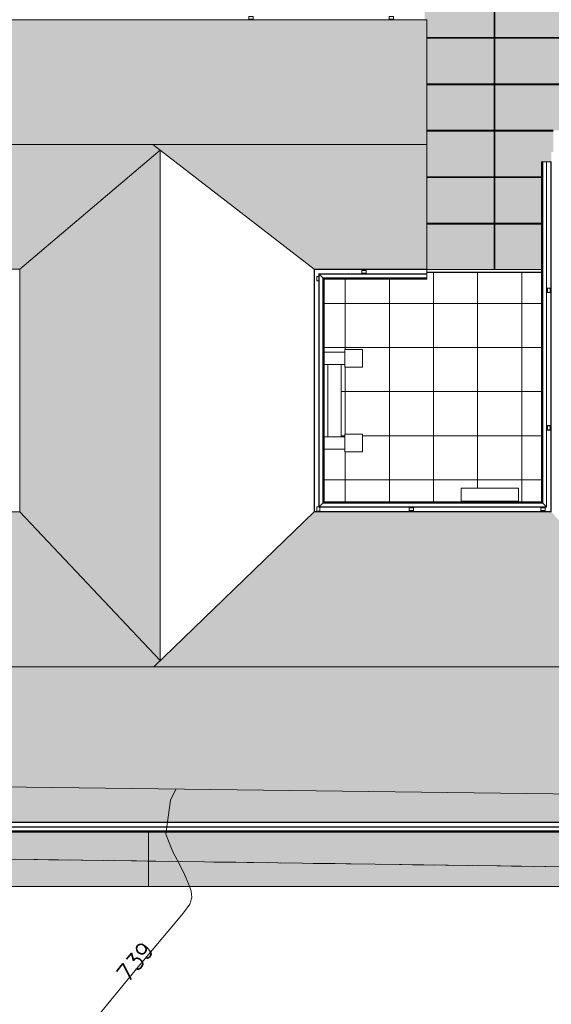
# Model space of a CAD drawing. Header units: millimetres. Extents: x -126299 to 152398, y -145950 to 133061.
# Tile 4 of 12: x -19147 to -7100, y -22761 to -433. Entities that reach past the tile are written whole.
import ezdxf

# ---------------------------------------------------------------- set-up
doc = ezdxf.new("R2010")
doc.units = ezdxf.units.MM
doc.linetypes.add('_Tracejado pequeno', pattern=[2.25, 1.5, -0.75])
doc.linetypes.add('IMPORT-HIDDENX2 _2_', pattern=[750, 500, -250])
for name, color, linetype, lineweight in [('A-FLOR', 192, 'Continuous', 9), ('A-FLOR-PATT', 8, 'Continuous', 9), ('A-GENM', 13, 'Continuous', 9), ('A-GLAZ-CURT', 52, 'Continuous', 9), ('A-GLAZ-CWMG', 51, 'Continuous', 9), ('A-ROOF', 132, 'Continuous', 9), ('A-ROOF-OTLN', 132, 'Continuous', 9), ('A-ROOF-PATT', 132, 'Continuous', 9), ('CALÇADA', 1, 'Continuous', 9), ('CN-1', 252, 'Continuous', 9), ('EDIF', 3, 'Continuous', 9), ('entorno_dwg', 8, 'Continuous', 9), ('GUIA', 1, 'IMPORT-HIDDENX2 _2_', 9), ('S-STRS', 31, 'Continuous', 9)]:
    doc.layers.add(name, color=color, linetype=linetype, lineweight=lineweight)
doc.styles.add('simplex', font='simplex_.ttf', dxfattribs={"height": 375})

# ---------------------------------------------------------------- blocks, each defined once
blk = doc.blocks.new('Generic Models 2 - Generic Models 2-3017803-IMPLANTAÇÃO')
at = {"layer": 'A-GENM'}
for p, q in [((-12250, -7973), (-11781, -7973)), ((-11781, -7913), (-11381, -7913)), ((-11381, -7914), (-11781, -7914)), ((-11781, -7914), (-11781, -8313)), ((-11381, -7913), (-11381, -8313)), ((-11381, -8313), (-11381, -7914)), ((-11781, -8253), (-12250, -8253)), ((-11781, -8313), (-11381, -8313)), ((-12250, -9894), (-11781, -9894)), ((-11381, -9833), (-11781, -9833)), ((-11781, -9833), (-11781, -10233)), ((-11381, -10233), (-11381, -9833)), ((-11381, -9834), (-11381, -10233)), ((-11781, -10174), (-12250, -10174)), ((-11781, -10233), (-11381, -10233)), ((-11381, -10233), (-11781, -10233))]:
    blk.add_line(p, q, dxfattribs=at)
blk = doc.blocks.new('Rectangular Mullion - 6x12 cm metal-3947380-IMPLANTAÇÃO')
at = {"layer": 'A-GLAZ-CWMG'}
for p, q in [((-8386, -6099), (-7322, -6099)), ((-8386, -6159), (-7322, -6159)), ((-7322, -6164), (-8386, -6164))]:
    blk.add_line(p, q, dxfattribs=at)
blk = doc.blocks.new('System Panel - Vidro 2cm escuro2-4253584-IMPLANTAÇÃO')
at = {"layer": 'A-GLAZ-CURT'}
blk.add_hatch(color=256, dxfattribs=at).paths.add_polyline_path([(-6806, 1273), (-6806, 2307), (-8376, 2307), (-8376, 1273), (-7486, 1273)], flags=0)
blk.add_line((-6806, 2307), (-8376, 2307), dxfattribs=at)
blk = doc.blocks.new('System Panel - Vidro 2cm escuro2-V1-IMPLANTAÇÃO')
at = {"layer": 'A-GLAZ-CURT'}
blk.add_hatch(color=256, dxfattribs=at).paths.add_polyline_path([(-9919, -1887), (-8396, -1887), (-8396, -854), (-9919, -854), (-9919, -1002)], flags=0)
blk.add_line((-8396, -854), (-9919, -854), dxfattribs=at)
blk = doc.blocks.new('System Panel - Vidro 2cm escuro2-V2-IMPLANTAÇÃO')
at = {"layer": 'A-GLAZ-CURT'}
blk.add_hatch(color=256, dxfattribs=at).paths.add_polyline_path([(-8376, -3994), (-7322, -3994), (-7322, -3655), (-7102, -3656), (-7100, -3655), (-7100, -3652), (-7100, -3436), (-7055, -3436), (-7055, -2960), (-8376, -2960)], flags=0)
blk.add_line((-7055, -2960), (-8376, -2960), dxfattribs=at)
blk = doc.blocks.new('System Panel - Vidro 2cm escuro2-V3-IMPLANTAÇÃO')
at = {"layer": 'A-GLAZ-CURT'}
h = blk.add_hatch(color=256, dxfattribs=at)
h.paths.add_polyline_path([(-8376, -5047), (-7322, -5047), (-7322, -4014), (-8376, -4014)], flags=0)
h.paths.add_polyline_path([(-7102, -5047), (-7100, -5047), (-7102, -4187)], flags=0)
blk.add_line((-7322, -4014), (-8376, -4014), dxfattribs=at)
blk = doc.blocks.new('Rectangular Mullion - 6x12 cm metal-3947385-IMPLANTAÇÃO')
at = {"layer": 'A-GLAZ-CWMG'}
for p, q in [((-9919, -6099), (-8386, -6099)), ((-9919, -6159), (-8386, -6159)), ((-8386, -6164), (-9919, -6164))]:
    blk.add_line(p, q, dxfattribs=at)
blk = doc.blocks.new('Rectangular Mullion - 2x5 cm metal-3947375-IMPLANTAÇÃO')
at = {"layer": 'A-GLAZ-CWMG'}
for p, q in [((-8386, 1273), (-6806, 1273)), ((-8386, 1253), (-6806, 1253))]:
    blk.add_line(p, q, dxfattribs=at)
blk = doc.blocks.new('Rectangular Mullion - 2x5 cm metal-V6-IMPLANTAÇÃO')
at = {"layer": 'A-GLAZ-CWMG'}
for p, q in [((-9919, -833), (-8386, -833)), ((-9919, -853), (-8386, -853))]:
    blk.add_line(p, q, dxfattribs=at)
blk = doc.blocks.new('Rectangular Mullion - 2x5 cm metal-V7-IMPLANTAÇÃO')
at = {"layer": 'A-GLAZ-CWMG'}
for p, q in [((-8386, -2940), (-7055, -2940)), ((-8386, -2960), (-7055, -2960))]:
    blk.add_line(p, q, dxfattribs=at)
blk = doc.blocks.new('Rectangular Mullion - 2x5 cm metal-V8-IMPLANTAÇÃO')
at = {"layer": 'A-GLAZ-CWMG'}
for p, q in [((-8386, -3994), (-7322, -3994)), ((-8386, -4014), (-7322, -4014))]:
    blk.add_line(p, q, dxfattribs=at)
blk = doc.blocks.new('Rectangular Mullion - 2x5 cm metal-4019198-IMPLANTAÇÃO')
at = {"layer": 'A-GLAZ-CWMG'}
for p, q in [((-8396, -5067), (-8376, -5067)), ((-8396, -5067), (-8396, -6099)), ((-8376, -5067), (-8376, -6099))]:
    blk.add_line(p, q, dxfattribs=at)
blk = doc.blocks.new('Rectangular Mullion - 2x5 cm metal-V9-IMPLANTAÇÃO')
at = {"layer": 'A-GLAZ-CWMG'}
for p, q in [((-8396, 2307), (-8376, 2307)), ((-8396, 2307), (-8396, 1273)), ((-8376, 2307), (-8376, 1273)), ((-8376, 1273), (-8396, 1273))]:
    blk.add_line(p, q, dxfattribs=at)
blk = doc.blocks.new('Generic Models 1 - Generic Models 24-4258923-IMPLANTAÇÃO')
at = {"layer": 'A-GENM'}
for p, q in [((-20357, -359), (-20457, -359)), ((-20457, -359), (-20457, -424)), ((-20457, -424), (-20357, -424)), ((-20455, -361), (-20359, -361)), ((-20455, -422), (-20455, -361)), ((-20359, -422), (-20455, -422)), ((-20359, -361), (-20359, -422)), ((-20357, -424), (-20357, -359)), ((-13857, -359), (-13957, -359)), ((-13957, -359), (-13957, -424)), ((-13957, -424), (-13857, -424)), ((-13955, -361), (-13859, -361)), ((-13955, -422), (-13955, -361)), ((-13859, -422), (-13955, -422)), ((-13859, -361), (-13859, -422)), ((-13857, -424), (-13857, -359)), ((-10677, -359), (-10777, -359)), ((-10777, -359), (-10777, -424)), ((-10777, -424), (-10677, -424)), ((-10775, -361), (-10679, -361)), ((-10775, -422), (-10775, -361)), ((-10679, -422), (-10775, -422)), ((-10679, -361), (-10679, -422)), ((-10677, -424), (-10677, -359)), ((-11297, -6117), (-11397, -6117)), ((-11397, -6117), (-11397, -6182)), ((-11397, -6182), (-11297, -6182)), ((-11395, -6180), (-11395, -6119)), ((-11395, -6119), (-11299, -6119)), ((-11299, -6180), (-11395, -6180)), ((-11299, -6119), (-11299, -6180)), ((-11297, -6182), (-11297, -6117)), ((-12366, -6258), (-12412, -6258)), ((-12412, -6258), (-12412, -6358)), ((-12412, -6358), (-12366, -6358)), ((-12410, -6356), (-12410, -6260)), ((-12410, -6260), (-12366, -6260)), ((-12366, -6356), (-12410, -6356)), ((-7190, -6518), (-7190, -6618)), ((-7125, -6518), (-7190, -6518)), ((-7190, -6618), (-7125, -6618)), ((-7188, -6520), (-7127, -6520)), ((-7188, -6616), (-7188, -6520)), ((-7127, -6616), (-7188, -6616)), ((-7127, -6520), (-7127, -6616)), ((-7125, -6618), (-7125, -6518)), ((-7190, -9638), (-7190, -9738)), ((-7125, -9638), (-7190, -9638)), ((-7190, -9738), (-7125, -9738)), ((-7188, -9640), (-7127, -9640)), ((-7188, -9736), (-7188, -9640)), ((-7127, -9736), (-7188, -9736)), ((-7127, -9640), (-7127, -9736)), ((-7125, -9738), (-7125, -9638)), ((-12366, -11478), (-12412, -11478)), ((-12412, -11478), (-12412, -11578)), ((-12412, -11578), (-12347, -11578)), ((-12410, -11576), (-12410, -11480)), ((-12410, -11480), (-12366, -11480)), ((-12349, -11576), (-12410, -11576)), ((-12349, -11484), (-12349, -11576)), ((-12347, -11578), (-12347, -11484)), ((-10221, -11502), (-10321, -11502)), ((-10321, -11502), (-10321, -11567)), ((-10321, -11567), (-10221, -11567)), ((-10319, -11565), (-10319, -11504)), ((-10319, -11504), (-10223, -11504)), ((-10223, -11565), (-10319, -11565)), ((-10223, -11504), (-10223, -11565)), ((-10221, -11567), (-10221, -11502)), ((-7236, -11502), (-7336, -11502)), ((-7336, -11502), (-7336, -11567)), ((-7336, -11567), (-7236, -11567)), ((-7334, -11565), (-7334, -11504)), ((-7334, -11504), (-7238, -11504)), ((-7238, -11565), (-7334, -11565)), ((-7238, -11504), (-7238, -11565)), ((-7236, -11567), (-7236, -11502))]:
    blk.add_line(p, q, dxfattribs=at)
blk = doc.blocks.new('Embasamento - Embasamento-4325691-IMPLANTAÇÃO')
at = {"layer": 'A-GENM'}
for p, q in [((-22066, -433), (-22066, -6178)), ((-20457, -433), (-22066, -433)), ((-13957, -433), (-20357, -433)), ((-10777, -433), (-13857, -433)), ((-10051, -433), (-10677, -433)), ((-22016, -483), (-22016, -6128)), ((-21981, -483), (-22016, -483)), ((-22066, -6178), (-21981, -6178)), ((-22016, -6128), (-21981, -6128))]:
    blk.add_line(p, q, dxfattribs=at)
blk = doc.blocks.new('entorno_dwg-3961954-IMPLANTAÇÃO')
at = {"layer": 'CALÇADA', "color": 8, "flags": 128}
blk.add_lwpolyline([(1862, -19633), (-20612, 6945), (-14486, 12224), (-5412, 19961)], dxfattribs=at)
at = {"layer": 'CN-1', "color": 8, "flags": 128}
blk.add_lwpolyline([(-14372, -6192), (-12690, -6136), (-11635, -6119), (-11096, -6114), (-10851, -6091), (-10708, -6024), (-10608, -5913), (-10522, -5763), (-10429, -5573), (-10325, -5332), (-10210, -5023), (-10012, -4639), (-9359, -4212), (-9093, -4139)], dxfattribs=at)
at = {"layer": 'EDIF', "color": 8, "flags": 128}
blk.add_lwpolyline([(-5073, 18919), (-1469, 14114), (-1851, 13781), (-303, 12005), (79, 12338), (7919, 3342), (8680, 3395), (13969, -2771), (11461, -4923), (14543, -8520), (2999, -18411), (-18621, 7108)], close=True, dxfattribs=at)
at = {"layer": 'GUIA', "color": 8, "flags": 128}
blk.add_lwpolyline([(9672, -51511), (2143, -44951), (-2865, -40730), (-6569, -38300), (-10650, -37077), (-14016, -36728), (-17765, -36922), (-14468, -31205), (-12767, -32303), (-7161, -34727), (-5626, -35026), (-5545, -33394), (-11044, -27938), (-30082, -6202), (-23691, -262), (-22261, 3173), (-27613, 10302), (-25621, 13947), (-18327, 20317), (-12846, 23324), (-7663, 22779), (-5412, 19961), (-20612, 6945), (1862, -19633)], dxfattribs=at)
at = {"layer": 'CN-1', "color": 2, "insert": (-13139, -5838), "char_height": 375, "width": 1261.05, "attachment_point": 1, "rotation": 1.876, "line_spacing_factor": 1.125731, "style": 'simplex'}
blk.add_mtext('739', dxfattribs=at)

msp = doc.modelspace()

# ---------------------------------------------------------------- hatches: boundary and pattern name
at = {"layer": 'A-FLOR-PATT'}
h = msp.add_hatch(dxfattribs=at)
h.set_pattern_fill('FP_10', color=256, style=0, pattern_type=2)
h.set_pattern_definition([(270, (-19145.8, -8868.5), (999.85, 6e-14), []), (0, (-19145.8, -8868.5), (0, 1000), [])])
h.paths.add_polyline_path([(-19148, -11453), (-19146, -11453), (-19148, -11086)], flags=0)
h.paths.add_polyline_path([(-21469, -11368), (-19368, -11368), (-19368, -8492), (-22041, -8492), (-22041, -11368)], flags=0)
h.paths.add_polyline_path([(-19148, -6253), (-19146, -6253), (-19148, -6093), (-19148, -6095), (-19148, -6199)], flags=0)
h.paths.add_polyline_path([(-22016, -6191), (-21981, -6191), (-21981, -6178), (-22041, -6178), (-22041, -6191)], flags=0)
h = msp.add_hatch(dxfattribs=at)
h.set_pattern_fill('FP_8', color=256, style=0, pattern_type=2)
h.set_pattern_definition([(180, (-9769.8, -11868.5), (-1e-13, -1000), []), (270, (-9769.8, -11868.5), (1000, 6e-14), [])])
h.paths.add_polyline_path([(-10321, -11590), (-10321, -11588), (-12471, -11588), (-12471, -11590), (-10982, -11590)], flags=0)
h.paths.add_polyline_path([(-7107, -11590), (-7100, -11588), (-7102, -11588), (-7143, -11590)], flags=0)
h.paths.add_polyline_path([(-9140, -11590), (-9140, -11588), (-9817, -11590)], flags=0)
h.paths.add_polyline_path([(-12472, -11478), (-12471, -11478), (-12472, -11086)], flags=0)
h.paths.add_polyline_path([(-12243, -11368), (-9140, -11368), (-9140, -11053), (-7840, -11053), (-7840, -11368), (-7322, -11368), (-7322, -6164), (-9919, -6164), (-9919, -6316), (-12250, -6316), (-12250, -7973), (-11781, -7973), (-11781, -7913), (-11381, -7913), (-11381, -8313), (-11781, -8313), (-11781, -8253), (-11861, -8255), (-11861, -9892), (-11781, -9894), (-11781, -9833), (-11381, -9834), (-11381, -10233), (-11781, -10233), (-11781, -10174), (-12250, -10174), (-12250, -11368)], flags=0)
h.paths.add_polyline_path([(-7102, -9638), (-7100, -9638), (-7102, -9494)], flags=0)
h.paths.add_polyline_path([(-7102, -6518), (-7100, -6518), (-7102, -6310)], flags=0)
h.paths.add_polyline_path([(-12472, -6258), (-12471, -6258), (-12470, -6095), (-12472, -6095), (-12472, -6199)], flags=0)
h.paths.add_polyline_path([(-9966, -6095), (-9966, -6093), (-10026, -6095)], flags=0)
h = msp.add_hatch(color=256, dxfattribs=at)
h.paths.add_polyline_path([(-23799, -20086), (-16226, -20086), (-16226, -18854), (-30511, -18854), (-30511, -20086), (-24965, -20086)], flags=0)
h.paths.add_polyline_path([(-29625, -18634), (-30501, -18632), (-30501, -18634), (-30208, -18634)], flags=0)
h.paths.add_polyline_path([(-22278, -18634), (-22278, -18632), (-22634, -18634)], flags=0)
msp.add_hatch(color=256, dxfattribs=at).paths.add_polyline_path([(-9817, -20086), (-3426, -20086), (-3426, -18854), (-16226, -18854), (-16226, -20086), (-10982, -20086)], flags=0)
at = {"layer": 'A-ROOF-PATT'}
h = msp.add_hatch(dxfattribs=at)
h.set_pattern_fill('FP_19', color=256, style=0, pattern_type=2)
h.set_pattern_definition([(99.798, (48.806, 944.587), (-266.70171, 1286.9659), [15.672, -1551.546]), (180, (63.47, 960.03), (-3e-14, -257.393), [17.335, -249.364]), (93.673, (55.473, 814.603), (-266.72883886, 4118.28810838), [145.726, -28999.548]), (180, (267.5, 940.73), (-3e-14, -257.393), [46.672, -220.027]), (180, (267.5, 960.03), (-3e-14, -257.393), [45.339, -221.361]), (107.268, (71.476, 934.29), (-266.703995, 772.17878), [26.954, -2668.465]), (123.668, (83.477, 916.273), (-533.405487, 772.17677), [21.649, -4308.098]), (138.502, (99.479, 902.117), (-2933.719532, 2573.904027), [21.365, -4251.682]), (161.19, (122.148, 894.395), (-800.099973, 257.39147), [23.949, -4765.758]), (172.15, (134.15, 876.378), (-266.70025, -5e-05), [18.846, -1865.714]), (160.426, (115.481, 878.951), (-2933.691569, 1029.593874), [26.89, -5351.196]), (142.329, (90.145, 887.96), (-1066.80115, 772.17687), [25.271, -1659.437]), (125.465, (70.142, 903.404), (-2400.3308645, 3346.093074), [25.282, -5031.096]), (266.327, (222.161, 960.03), (-1600.3769996, -24967.11909735), [145.726, -28999.548]), (265.913, (212.826, 1071.996), (-266.675731, -3860.898062), [112.251, -7371.182]), (94.087, (63.474, 960.03), (-266.6770692, 3603.505412), [112.251, -7371.182]), (180, (144.82, 894.4), (-3e-14, -257.393), [22.669, -244.03]), (202.115, (170.154, 904.691), (-1866.8976116, -772.1845335), [27.349, -5442.348]), (220.977, (183.49, 916.273), (-266.7015, -257.390853), [17.663, -3514.933]), (233.494, (196.824, 934.29), (-533.40474, -772.175918), [22.415, -2219.132]), (252.732, (204.826, 960.03), (-533.40876, -1801.749843), [26.954, -2668.465]), (180, (222.16, 960.03), (-3e-14, -257.393), [17.335, -249.364]), (260.202, (222.16, 960.03), (5.4e-05, -257.39339), [15.672, -1551.546]), (252.058, (219.494, 944.587), (-1066.805011, -3346.110578), [21.644, -4307.16]), (234.535, (212.826, 923.995), (-533.407626, -772.17561), [25.282, -5031.096]), (217.671, (198.16, 903.404), (-266.70075, -257.39281), [25.271, -1659.437]), (199.574, (178.155, 887.96), (-2133.593519, -772.194577), [26.89, -5351.196]), (187.85, (152.82, 878.95), (-1600.199596, -257.393465), [18.846, -1865.714]), (107.942, (55.473, 923.995), (-266.701075, 772.179631), [21.644, -4307.16]), (180, (47.47, 940.73), (-3e-14, -257.393), [46.672, -220.027]), (180, (46.14, 960.03), (-3e-14, -257.393), [45.339, -221.361])])
h.paths.add_polyline_path([(-21469, -3262), (-9919, -3262), (-9919, -434), (-21981, -434), (-21981, -3262)], flags=0)
h = msp.add_hatch(dxfattribs=at)
h.set_pattern_fill('FP_11', color=256, style=0, pattern_type=2)
h.set_pattern_definition([(279.798, (486.194, -1263.6), (266.69303, -1286.915645), [15.672, -1551.486]), (0, (471.53, -1279.04), (0, 257.383), [17.335, -249.364]), (273.673, (479.527, -1133.623), (266.71826863, -4118.1234473), [145.721, -28998.391]), (0, (267.5, -1259.74), (0, 257.383), [46.672, -220.027]), (0, (267.5, -1279.04), (0, 257.383), [45.339, -221.361]), (287.268, (463.524, -1253.306), (266.69509, -772.150132), [26.953, -2668.367]), (303.669, (451.523, -1235.289), (533.403718, -772.146376), [21.648, -4307.979]), (318.503, (435.521, -1221.133), (2933.713523, -2573.807768), [21.365, -4251.607]), (341.191, (412.852, -1213.412), (800.1016255, -257.3765385), [23.948, -4765.738]), (352.15, (400.85, -1195.395), (266.699974, -0.00193), [18.846, -1865.713]), (340.427, (419.519, -1197.969), (2933.696347, -1029.537981), [26.89, -5351.172]), (322.33, (444.855, -1206.977), (1066.799765, -772.14804), [25.27, -1659.413]), (305.466, (464.858, -1222.42), (2400.3260205, -3345.962403), [25.281, -5030.962]), (86.327, (312.839, -1279.044), (1600.31312974, 24966.12414527), [145.721, -28998.391]), (85.912, (322.173, -1391.006), (266.732138, 3860.739799), [112.247, -7370.889]), (274.088, (471.526, -1279.044), (266.7296967, -3603.3571234), [112.247, -7370.889]), (0, (390.18, -1213.4), (0, 257.383), [22.669, -244.03]), (22.114, (364.845, -1223.707), (1866.899971, 772.1474324), [27.348, -5442.317]), (40.976, (351.511, -1235.289), (266.700708, 257.381608), [17.663, -3514.872]), (53.493, (338.176, -1253.306), (533.404146, 772.14592), [22.415, -2219.074]), (72.732, (330.174, -1279.044), (533.388277, 1801.683953), [26.953, -2668.367]), (0, (312.84, -1279.04), (0, 257.383), [17.335, -249.364]), (80.202, (312.84, -1279.044), (-0.00193, 257.38255), [15.672, -1551.486]), (72.057, (315.506, -1263.601), (1066.823978, 3345.970184), [21.643, -4307.004]), (54.534, (322.173, -1243.011), (533.406017, 772.145124), [25.281, -5030.962]), (37.67, (336.84, -1222.42), (266.700315, 257.38309), [25.27, -1659.413]), (19.573, (356.845, -1206.977), (2133.5975736, 772.1539884), [26.89, -5351.172]), (7.85, (382.18, -1197.97), (1600.19888, 257.39135), [18.846, -1865.713]), (287.943, (479.527, -1243.011), (266.70531, -772.146435), [21.643, -4307.004]), (0, (487.53, -1259.74), (0, 257.383), [46.672, -220.027]), (0, (488.86, -1279.04), (0, 257.383), [45.339, -221.361])])
h.paths.add_polyline_path([(-19146, -6093), (-15961, -3395), (-16133, -3262), (-21981, -3262), (-21981, -6093), (-19721, -6093)], flags=0)
h = msp.add_hatch(dxfattribs=at)
h.set_pattern_fill('FP_15', color=256, style=0, pattern_type=2)
h.set_pattern_definition([(279.798, (486.194, -1263.565), (266.69303, -1286.91565), [15.672, -1551.486]), (0, (471.53, -1279), (0, 257.383), [17.335, -249.364]), (273.673, (479.526, -1133.586), (266.71826863, -4118.1234473), [145.721, -28998.391]), (0, (267.5, -1259.7), (0, 257.383), [46.672, -220.027]), (0, (267.5, -1279), (0, 257.383), [45.339, -221.361]), (287.268, (463.524, -1253.27), (266.69509, -772.150132), [26.953, -2668.367]), (303.669, (451.523, -1235.252), (533.403718, -772.146376), [21.648, -4307.979]), (318.503, (435.521, -1221.096), (2933.713523, -2573.807768), [21.365, -4251.607]), (341.191, (412.851, -1213.375), (800.101625, -257.376538), [23.948, -4765.738]), (352.15, (400.85, -1195.358), (266.699974, -0.00193), [18.846, -1865.713]), (340.427, (419.519, -1197.932), (2933.696347, -1029.537981), [26.89, -5351.172]), (322.33, (444.855, -1206.94), (1066.79976, -772.14804), [25.27, -1659.413]), (305.466, (464.858, -1222.383), (2400.32602, -3345.962403), [25.281, -5030.962]), (86.327, (312.839, -1279.008), (1600.31312974, 24966.12414527), [145.721, -28998.391]), (85.912, (322.173, -1390.969), (266.732138, 3860.739799), [112.247, -7370.889]), (274.088, (471.526, -1279.008), (266.7296967, -3603.3571234), [112.247, -7370.889]), (0, (390.18, -1213.38), (0, 257.383), [22.669, -244.03]), (22.114, (364.846, -1223.67), (1866.899971, 772.147432), [27.348, -5442.317]), (40.976, (351.51, -1235.252), (266.700708, 257.381608), [17.663, -3514.872]), (53.493, (338.176, -1253.27), (533.404146, 772.14592), [22.415, -2219.074]), (72.732, (330.174, -1279.008), (533.388277, 1801.683953), [26.953, -2668.367]), (0, (312.84, -1279), (0, 257.383), [17.335, -249.364]), (80.202, (312.84, -1279.01), (-0.00193, 257.38255), [15.672, -1551.486]), (72.057, (315.506, -1263.565), (1066.823978, 3345.970184), [21.643, -4307.004]), (54.534, (322.173, -1242.974), (533.406017, 772.145124), [25.281, -5030.962]), (37.67, (336.84, -1222.383), (266.70031, 257.38309), [25.27, -1659.413]), (19.573, (356.845, -1206.94), (2133.597574, 772.153988), [26.89, -5351.172]), (7.85, (382.18, -1197.932), (1600.19888, 257.39135), [18.846, -1865.713]), (287.943, (479.526, -1242.974), (266.70531, -772.146435), [21.643, -4307.004]), (0, (487.53, -1259.7), (0, 257.383), [46.672, -220.027]), (0, (488.86, -1279), (0, 257.383), [45.339, -221.361])])
h.paths.add_polyline_path([(-12472, -6093), (-9919, -6093), (-9919, -3262), (-16133, -3262), (-12730, -5894)], flags=0)
h = msp.add_hatch(dxfattribs=at)
h.set_pattern_fill('FP_18', color=256, style=0, pattern_type=2)
h.set_pattern_definition([(189.705, (-1475.355, -149.314), (-1299.56834, -266.706145), [15.821, -1566.303]), (270, (-1490.95, -134.65), (259.914, 2e-14), [17.335, -249.364]), (183.637, (-1344.098, -142.646), (-4158.62276007, -266.6953831), [147.148, -29282.395]), (270, (-1471.46, 69.38), (259.914, 2e-14), [46.672, -220.027]), (270, (-1490.95, 69.38), (259.914, 2e-14), [45.339, -221.361]), (197.11, (-1464.958, -126.644), (-779.742215, -266.699392), [27.195, -2692.306]), (213.411, (-1446.764, -114.643), (-779.737815, -533.407365), [21.796, -4337.366]), (228.224, (-1432.469, -98.641), (-2599.149056, -2933.687537), [21.457, -4270.013]), (251.019, (-1424.672, -75.971), (-259.910827, -800.10112), [23.973, -4770.631]), (262.074, (-1406.478, -63.97), (-0.0003, -266.699744), [18.849, -1866.057]), (250.25, (-1409.077, -82.639), (-1039.62922, -2933.7083194), [26.92, -5357.104]), (232.058, (-1418.174, -107.975), (-779.74948, -1066.79395), [25.363, -1665.526]), (215.201, (-1433.769, -127.978), (-3378.8853086, -2400.2989265), [25.446, -5063.835]), (356.363, (-1490.95, 24.041), (25211.64831582, -1600.16779281), [147.148, -29282.395]), (355.952, (-1604.012, 14.707), (3898.7076496, -266.7095902), [113.345, -7443.007]), (184.048, (-1490.95, -134.645), (-3638.7932255, -266.709668), [113.345, -7443.007]), (270, (-1424.67, -53.3), (259.914, 2e-14), [22.669, -244.03]), (292.31, (-1435.068, -27.965), (779.7331695, -1866.9023596), [27.387, -5449.934]), (311.254, (-1446.764, -14.63), (259.913685, -266.699944), [17.738, -3529.777]), (323.761, (-1464.958, -1.295), (779.741748, -533.399985), [22.557, -2233.197]), (342.89, (-1490.95, 6.706), (1819.39824, -533.397214), [27.195, -2692.306]), (270, (-1490.95, 24.04), (259.914, 2e-14), [17.335, -249.364]), (350.295, (-1490.95, 24.04), (259.91351, -0.00104), [15.821, -1566.303]), (342.221, (-1475.355, 21.374), (3378.880764, -1066.804915), [21.836, -4345.357]), (324.799, (-1454.562, 14.707), (779.743495, -533.39969), [25.446, -5063.835]), (307.942, (-1433.77, 0.04), (259.916385, -266.69789), [25.363, -1665.526]), (289.75, (-1418.174, -19.964), (779.7224995, -2133.605935), [26.92, -5357.104]), (277.926, (-1409.077, -45.3), (259.91695, -1600.19973), [18.849, -1866.057]), (197.779, (-1454.562, -142.646), (-779.74109, -266.701356), [21.836, -4345.357]), (270, (-1471.46, -150.65), (259.914, 2e-14), [46.672, -220.027]), (270, (-1490.95, -151.98), (259.914, 2e-14), [45.339, -221.361])])
h.paths.add_polyline_path([(-15961, -14966), (-15961, -3395), (-19146, -6093), (-19146, -11590), (-16111, -14808)], flags=0)
h = msp.add_hatch(dxfattribs=at)
h.set_pattern_fill('FP_14', color=256, style=0, pattern_type=2)
h.set_pattern_definition([(99.678, (48.806, 266.27), (-266.692114, 1303.18496), [15.864, -1570.535]), (180, (63.47, 281.9), (-3e-14, -260.637), [17.335, -249.364]), (93.627, (55.473, 134.649), (-266.6996556, 4170.18712756), [147.555, -29363.501]), (180, (267.5, 262.36), (-3e-14, -260.637), [46.672, -220.027]), (180, (267.5, 281.9), (-3e-14, -260.637), [45.339, -221.361]), (107.065, (71.476, 255.845), (-266.695104, 781.91229), [27.264, -2699.146]), (123.337, (83.477, 237.6), (-533.394432, 781.914399), [21.838, -4345.775]), (138.145, (99.479, 223.265), (-2933.690675, 2606.373748), [21.484, -4275.287]), (160.97, (122.148, 215.446), (-800.101099, 260.633667), [23.98, -4772.036]), (172.052, (134.15, 197.202), (-266.699686, 0.00173), [18.85, -1866.156]), (160.199, (115.481, 199.808), (-2933.702431, 1042.537622), [26.929, -5358.807]), (141.981, (90.145, 208.93), (-1066.7958, 781.915065), [25.39, -1667.278]), (125.126, (70.142, 224.568), (-2400.2934206, 3388.2857913), [25.494, -5073.242]), (266.373, (222.161, 281.909), (-1600.19399194, -25281.75906185), [147.555, -29363.501]), (265.963, (212.826, 395.285), (-266.722611, -3909.5489432), [113.659, -7463.603]), (94.037, (63.474, 281.909), (-266.721619, 3648.9123202), [113.659, -7463.603]), (180, (144.82, 215.45), (-3e-14, -260.637), [22.669, -244.03]), (202.366, (170.154, 225.872), (-1866.9019875, -781.903718), [27.398, -5452.121]), (221.333, (183.49, 237.6), (-266.699291, -260.637302), [17.759, -3534.048]), (233.837, (196.824, 255.845), (-533.39785, -781.91224), [22.598, -2237.239]), (252.935, (204.826, 281.91), (-533.387386, -1824.460572), [27.264, -2699.146]), (180, (222.16, 281.9), (-3e-14, -260.637), [17.335, -249.364]), (260.322, (222.16, 281.91), (0.001175, -260.636553), [15.864, -1570.535]), (252.267, (219.494, 266.27), (-1066.817379, -3388.2726085), [21.891, -4356.316]), (234.874, (212.826, 245.419), (-533.398661, -781.9119703), [25.494, -5073.242]), (218.019, (198.16, 224.57), (-266.699136, -260.637674), [25.39, -1667.278]), (199.801, (178.155, 208.93), (-2133.6011565, -781.903831), [26.929, -5358.807]), (187.948, (152.82, 199.808), (-1600.1979, -260.646026), [18.85, -1866.156]), (107.733, (55.473, 245.419), (-266.70437, 781.909196), [21.891, -4356.316]), (180, (47.47, 262.36), (-3e-14, -260.637), [46.672, -220.027]), (180, (46.14, 281.9), (-3e-14, -260.637), [45.339, -221.361])])
h.paths.add_polyline_path([(-21469, -15111), (-16111, -15111), (-15961, -14966), (-19146, -11590), (-30501, -11590), (-27445, -15111), (-26130, -15111)], flags=0)
h = msp.add_hatch(dxfattribs=at)
h.set_pattern_fill('FP_17', color=256, style=0, pattern_type=2)
h.set_pattern_definition([(99.678, (48.806, 266.24), (-266.69211, 1303.18496), [15.864, -1570.535]), (180, (63.48, 281.88), (-3e-14, -260.637), [17.335, -249.364]), (93.627, (55.473, 134.619), (-266.6996556, 4170.18712756), [147.555, -29363.501]), (180, (267.5, 262.33), (-3e-14, -260.637), [46.672, -220.027]), (180, (267.5, 281.88), (-3e-14, -260.637), [45.339, -221.361]), (107.065, (71.475, 255.815), (-266.695104, 781.91229), [27.264, -2699.146]), (123.337, (83.477, 237.57), (-533.394432, 781.914399), [21.838, -4345.775]), (138.145, (99.479, 223.235), (-2933.690675, 2606.373748), [21.484, -4275.287]), (160.97, (122.148, 215.416), (-800.101099, 260.633667), [23.98, -4772.036]), (172.052, (134.15, 197.172), (-266.699686, 0.00173), [18.85, -1866.156]), (160.199, (115.481, 199.778), (-2933.702431, 1042.537622), [26.929, -5358.807]), (141.981, (90.144, 208.9), (-1066.7958, 781.915065), [25.39, -1667.278]), (125.126, (70.142, 224.538), (-2400.293421, 3388.285791), [25.494, -5073.242]), (266.373, (222.161, 281.878), (-1600.19399194, -25281.75906185), [147.555, -29363.501]), (265.963, (212.826, 395.255), (-266.722611, -3909.548943), [113.659, -7463.603]), (94.037, (63.475, 281.878), (-266.721619, 3648.9123202), [113.659, -7463.603]), (180, (144.82, 215.42), (-3e-14, -260.637), [22.669, -244.03]), (202.366, (170.154, 225.842), (-1866.9019875, -781.903718), [27.398, -5452.121]), (221.333, (183.489, 237.57), (-266.699291, -260.637302), [17.759, -3534.048]), (233.837, (196.825, 255.815), (-533.39785, -781.91224), [22.598, -2237.239]), (252.935, (204.825, 281.878), (-533.387386, -1824.460572), [27.264, -2699.146]), (180, (222.16, 281.88), (-3e-14, -260.637), [17.335, -249.364]), (260.322, (222.16, 281.88), (0.001175, -260.63655), [15.864, -1570.535]), (252.267, (219.494, 266.24), (-1066.817379, -3388.272609), [21.891, -4356.316]), (234.874, (212.826, 245.389), (-533.398661, -781.91197), [25.494, -5073.242]), (218.019, (198.16, 224.54), (-266.699136, -260.637674), [25.39, -1667.278]), (199.801, (178.155, 208.9), (-2133.6011565, -781.903831), [26.929, -5358.807]), (187.948, (152.82, 199.778), (-1600.1979, -260.646026), [18.85, -1866.156]), (107.733, (55.473, 245.389), (-266.70437, 781.909196), [21.891, -4356.316]), (180, (47.47, 262.33), (-3e-14, -260.637), [46.672, -220.027]), (180, (46.14, 281.88), (-3e-14, -260.637), [45.339, -221.361])])
h.paths.add_polyline_path([(-16111, -15111), (-4044, -15111), (-7100, -11590), (-12472, -11590), (-16110, -15111)], flags=0)
h = msp.add_hatch(dxfattribs=at)
h.set_pattern_fill('FP_16', color=256, style=0, pattern_type=2)
h.set_pattern_definition([(279.678, (486.194, -1492.297), (266.692114, -1303.18496), [15.864, -1570.535]), (0, (471.53, -1507.93), (0, 260.637), [17.335, -249.364]), (273.627, (479.527, -1360.675), (266.6996556, -4170.18712756), [147.555, -29363.501]), (0, (267.5, -1488.4), (0, 260.637), [46.672, -220.027]), (0, (267.5, -1507.93), (0, 260.637), [45.339, -221.361]), (287.065, (463.524, -1481.87), (266.695104, -781.91229), [27.264, -2699.146]), (303.337, (451.523, -1463.627), (533.394432, -781.914399), [21.838, -4345.775]), (318.145, (435.521, -1449.292), (2933.690675, -2606.373748), [21.484, -4275.287]), (340.97, (412.852, -1441.472), (800.101099, -260.633667), [23.98, -4772.036]), (352.052, (400.85, -1423.228), (266.699686, -0.00173), [18.85, -1866.156]), (340.199, (419.519, -1425.834), (2933.702431, -1042.537622), [26.929, -5358.807]), (321.981, (444.855, -1434.956), (1066.7958, -781.915065), [25.39, -1667.278]), (305.126, (464.858, -1450.595), (2400.2934206, -3388.2857913), [25.494, -5073.242]), (86.373, (312.839, -1507.935), (1600.19399194, 25281.75906185), [147.555, -29363.501]), (85.963, (322.173, -1621.312), (266.722611, 3909.5489432), [113.659, -7463.603]), (274.037, (471.526, -1507.935), (266.721619, -3648.9123202), [113.659, -7463.603]), (0, (390.18, -1441.47), (0, 260.637), [22.669, -244.03]), (22.366, (364.845, -1451.898), (1866.9019875, 781.903718), [27.398, -5452.121]), (41.333, (351.511, -1463.627), (266.699291, 260.637302), [17.759, -3534.048]), (53.837, (338.176, -1481.87), (533.39785, 781.91224), [22.598, -2237.239]), (72.935, (330.174, -1507.935), (533.387386, 1824.460572), [27.264, -2699.146]), (0, (312.84, -1507.93), (0, 260.637), [17.335, -249.364]), (80.322, (312.84, -1507.935), (-0.001175, 260.636553), [15.864, -1570.535]), (72.267, (315.506, -1492.297), (1066.817379, 3388.2726085), [21.891, -4356.316]), (54.874, (322.173, -1471.446), (533.398661, 781.9119703), [25.494, -5073.242]), (38.019, (336.84, -1450.595), (266.699136, 260.637674), [25.39, -1667.278]), (19.801, (356.845, -1434.956), (2133.6011565, 781.903831), [26.929, -5358.807]), (7.948, (382.18, -1425.834), (1600.1979, 260.646026), [18.85, -1866.156]), (287.733, (479.527, -1471.446), (266.70437, -781.909196), [21.891, -4356.316]), (0, (487.53, -1488.4), (0, 260.637), [46.672, -220.027]), (0, (488.86, -1507.93), (0, 260.637), [45.339, -221.361])])
h.paths.add_polyline_path([(-11565, -18632), (2090, -18632), (2090, -18130), (2380, -18130), (-1968, -12719), (-4044, -15111), (-27445, -15111), (-30501, -18632), (-12147, -18632)], flags=0)

# ---------------------------------------------------------------- linework, layer by layer
at = {"layer": 'A-FLOR'}
for p, q in [((-16226, -20086), (-16226, -18854)), ((-31776, -20086), (3552, -20086))]:
    msp.add_line(p, q, dxfattribs=at)
at = {"layer": 'A-ROOF'}
for p, q in [((-9919, -434), (-21981, -434)), ((-9919, -6093), (-9919, -434)), ((-16133, -3262), (-21981, -3262)), ((-15961, -3395), (-16133, -3262)), ((-9919, -3262), (-16133, -3262)), ((-16133, -3262), (-12472, -6093)), ((-16133, -3262), (-16133, -3262)), ((-19146, -6093), (-15961, -3395)), ((-15961, -3395), (-15961, -14966)), ((-21981, -6093), (-19146, -6093)), ((-19146, -6093), (-19146, -11590)), ((-12472, -6093), (-9919, -6093)), ((-12472, -11590), (-12472, -6093)), ((-19146, -11590), (-30501, -11590)), ((-15961, -14966), (-19146, -11590)), ((-16111, -15111), (-12472, -11590)), ((-7100, -11590), (-12472, -11590)), ((-27445, -15111), (-16111, -15111)), ((-16111, -15111), (-15961, -14966)), ((-4044, -15111), (-16111, -15111)), ((-16111, -15111), (-16111, -15111)), ((-30501, -18632), (2090, -18632))]:
    msp.add_line(p, q, dxfattribs=at)
at = {"layer": 'A-ROOF-OTLN'}
for p, q in [((-7322, -3655), (-7294, -3655)), ((-7322, -11368), (-7322, -3655)), ((-7317, -11372), (-7317, -3655)), ((-7314, -11376), (-7314, -3655)), ((-7294, -11396), (-7294, -3655)), ((-7293, -3655), (-7102, -3655)), ((-7209, -11480), (-7209, -3655)), ((-7206, -11484), (-7206, -3655)), ((-7107, -11583), (-7107, -3655)), ((-7102, -11588), (-7102, -3655)), ((-12471, -6095), (-12471, -11588)), ((-9919, -6095), (-12471, -6095)), ((-12466, -6100), (-12466, -11583)), ((-9919, -6100), (-12466, -6100)), ((-12363, -6203), (-12366, -6199)), ((-12366, -6199), (-12366, -11484)), ((-9919, -6199), (-12366, -6199)), ((-12363, -6203), (-12363, -11480)), ((-9919, -6203), (-12363, -6203)), ((-9919, -6095), (-9919, -6286)), ((-12250, -6316), (-12278, -6287)), ((-12278, -6287), (-12278, -11396)), ((-9919, -6287), (-12278, -6287)), ((-9919, -6307), (-12258, -6307)), ((-12258, -6310), (-12258, -11376)), ((-12255, -6311), (-12255, -11372)), ((-9919, -6311), (-12255, -6311)), ((-12250, -6316), (-12250, -11368)), ((-9919, -6316), (-12250, -6316)), ((-9919, -6287), (-9919, -6316)), ((-12250, -11368), (-12278, -11396)), ((-12258, -11376), (-7314, -11376)), ((-12255, -11372), (-7317, -11372)), ((-12250, -11368), (-7322, -11368)), ((-7322, -11368), (-7294, -11396)), ((-12471, -11588), (-7102, -11588)), ((-12466, -11583), (-7107, -11583)), ((-12363, -11480), (-12366, -11484)), ((-12366, -11484), (-7206, -11484)), ((-12363, -11480), (-7209, -11480)), ((-12278, -11396), (-7294, -11396)), ((-7209, -11480), (-7206, -11484)), ((2090, -18742), (-30610, -18742)), ((2090, -18738), (-30607, -18738)), ((2090, -18639), (-30507, -18639)), ((2090, -18634), (-30502, -18634)), ((2090, -18854), (-30723, -18854)), ((2090, -18849), (-30718, -18849)), ((2090, -18846), (-30715, -18846)), ((2090, -18826), (-30695, -18826))]:
    msp.add_line(p, q, dxfattribs=at)
for points in [[(-12280, -6286), (-12281, -6285), (-12284, -6282), (-12290, -6276), (-12295, -6270), (-12302, -6264), (-12308, -6257), (-12315, -6251), (-12320, -6246), (-12324, -6241), (-12329, -6237), (-12334, -6231), (-12341, -6224), (-12351, -6215), (-12358, -6208), (-12363, -6203)], [(-12280, -11397), (-12281, -11398), (-12284, -11401), (-12290, -11407), (-12295, -11413), (-12302, -11419), (-12308, -11426), (-12315, -11432), (-12320, -11437), (-12324, -11442), (-12329, -11446), (-12334, -11452), (-12341, -11459), (-12351, -11468), (-12358, -11475), (-12363, -11480)], [(-7293, -11397), (-7291, -11398), (-7289, -11401), (-7282, -11407), (-7277, -11413), (-7271, -11419), (-7264, -11426), (-7257, -11432), (-7252, -11437), (-7248, -11442), (-7244, -11446), (-7238, -11452), (-7231, -11459), (-7221, -11468), (-7214, -11475), (-7209, -11480)]]:
    msp.add_open_spline(points, degree=3, knots=[0.1428571, 0.1428571, 0.1428571, 0.1428571, 0.2857143, 0.3571429, 0.4285714, 0.5, 0.5714286, 0.625, 0.6785714, 0.7053571, 0.7321429, 0.7857143, 0.8392857, 0.8928571, 1, 1, 1, 1], dxfattribs=at)
at = {"layer": 'S-STRS'}
for p, q in [((-12161, -8255), (-12250, -8255)), ((-11861, -8255), (-12161, -8255)), ((-12161, -9892), (-12161, -8255)), ((-11861, -9892), (-11861, -8255)), ((-12161, -9892), (-12250, -9892)), ((-11861, -9892), (-12161, -9892)), ((-7840, -11053), (-9140, -11053)), ((-9140, -11053), (-9140, -11353)), ((-7840, -11053), (-7840, -11353)), ((-9140, -11353), (-9140, -11368)), ((-7840, -11353), (-9140, -11353)), ((-7840, -11353), (-7840, -11368))]:
    msp.add_line(p, q, dxfattribs=at)
at = {"layer": 'S-STRS', "linetype": '_Tracejado pequeno'}
for p, q in [((-12161, -9892), (-12161, -8255)), ((-11861, -9892), (-11861, -8255)), ((-7840, -11053), (-9140, -11053)), ((-7840, -11353), (-9140, -11353))]:
    msp.add_line(p, q, dxfattribs=at)

# ---------------------------------------------------------------- block references
at = {"layer": 'A-GENM'}
for name in ['Embasamento - Embasamento-4325691-IMPLANTAÇÃO', 'Generic Models 1 - Generic Models 24-4258923-IMPLANTAÇÃO', 'Generic Models 2 - Generic Models 2-3017803-IMPLANTAÇÃO']:
    msp.add_blockref(name, (0, 0), dxfattribs=at)
at = {"layer": 'A-GLAZ-CURT'}
for name, p in [('System Panel - Vidro 2cm escuro2-4253584-IMPLANTAÇÃO', (-1590, -2107)), ('System Panel - Vidro 2cm escuro2-4253584-IMPLANTAÇÃO', (0, -2107)), ('System Panel - Vidro 2cm escuro2-V1-IMPLANTAÇÃO', (0, 0)), ('System Panel - Vidro 2cm escuro2-4253584-IMPLANTAÇÃO', (0, -3160)), ('System Panel - Vidro 2cm escuro2-V1-IMPLANTAÇÃO', (0, -1053)), ('System Panel - Vidro 2cm escuro2-4253584-IMPLANTAÇÃO', (0, -4214)), ('System Panel - Vidro 2cm escuro2-V1-IMPLANTAÇÃO', (0, -2107)), ('System Panel - Vidro 2cm escuro2-V2-IMPLANTAÇÃO', (0, 0)), ('System Panel - Vidro 2cm escuro2-V1-IMPLANTAÇÃO', (0, -3160)), ('System Panel - Vidro 2cm escuro2-V3-IMPLANTAÇÃO', (0, 0)), ('System Panel - Vidro 2cm escuro2-V1-IMPLANTAÇÃO', (0, -4214)), ('System Panel - Vidro 2cm escuro2-V3-IMPLANTAÇÃO', (0, -1053))]:
    msp.add_blockref(name, p, dxfattribs=at)
at = {"layer": 'A-GLAZ-CWMG'}
for name, p in [('Rectangular Mullion - 2x5 cm metal-V9-IMPLANTAÇÃO', (0, -2107)), ('Rectangular Mullion - 2x5 cm metal-V6-IMPLANTAÇÃO', (0, 0)), ('Rectangular Mullion - 2x5 cm metal-V9-IMPLANTAÇÃO', (0, -3160)), ('Rectangular Mullion - 2x5 cm metal-3947375-IMPLANTAÇÃO', (0, -2107)), ('Rectangular Mullion - 2x5 cm metal-V6-IMPLANTAÇÃO', (0, -1053)), ('Rectangular Mullion - 2x5 cm metal-V9-IMPLANTAÇÃO', (0, -4214)), ('Rectangular Mullion - 2x5 cm metal-3947375-IMPLANTAÇÃO', (0, -3160)), ('Rectangular Mullion - 2x5 cm metal-V6-IMPLANTAÇÃO', (0, -2107)), ('Rectangular Mullion - 2x5 cm metal-V9-IMPLANTAÇÃO', (0, -5267)), ('Rectangular Mullion - 2x5 cm metal-V7-IMPLANTAÇÃO', (0, 0)), ('Rectangular Mullion - 2x5 cm metal-V6-IMPLANTAÇÃO', (0, -3160)), ('Rectangular Mullion - 2x5 cm metal-V9-IMPLANTAÇÃO', (0, -6320)), ('Rectangular Mullion - 2x5 cm metal-V8-IMPLANTAÇÃO', (0, 0)), ('Rectangular Mullion - 2x5 cm metal-V6-IMPLANTAÇÃO', (0, -4214)), ('Rectangular Mullion - 2x5 cm metal-4019198-IMPLANTAÇÃO', (0, 0)), ('Rectangular Mullion - 2x5 cm metal-V8-IMPLANTAÇÃO', (0, -1053)), ('Rectangular Mullion - 6x12 cm metal-3947385-IMPLANTAÇÃO', (0, 0)), ('Rectangular Mullion - 6x12 cm metal-3947380-IMPLANTAÇÃO', (0, 0))]:
    msp.add_blockref(name, p, dxfattribs=at)
at = {"layer": 'entorno_dwg', "rotation": 48.99999999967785}
msp.add_blockref('entorno_dwg-3961954-IMPLANTAÇÃO', (-12768, -8305), dxfattribs=at)

doc.saveas('drawing.dxf')
